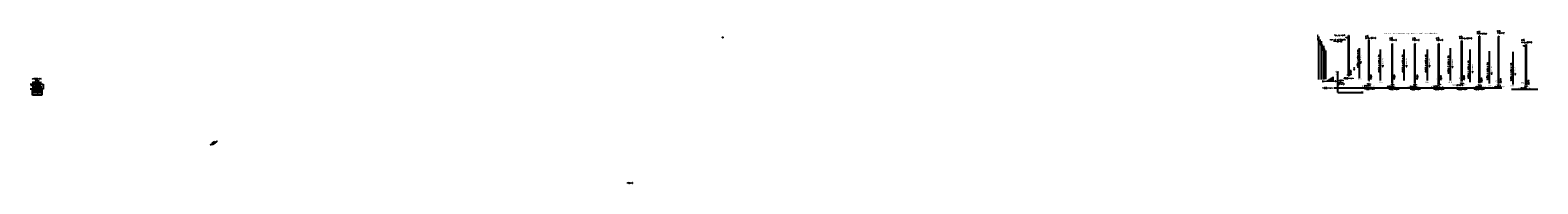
# Model space of a CAD drawing. Extents: x 6572638 to 13149531, y 5838629 to 11678088.
# Tile 37 of 37: x 13146376 to 13149531, y 11677767 to 11678088. Entities that reach past the tile are written whole.
import ezdxf

# ---------------------------------------------------------------- set-up
doc = ezdxf.new("R2010")
doc.units = 0
doc.header["$MEASUREMENT"] = 0
doc.linetypes.add('3_SUEP_A', pattern=[0])
doc.linetypes.add('DUL', pattern=[1, 0.5, -0.5])
doc.layers.get('0').update_dxf_attribs({"color": 250, "linetype": 'CONTINUOUS'})
for name, color, linetype in [('_KABLE_LINIA', 250, 'DUL'), ('_L_NAP', 7, 'CONTINUOUS'), ('_OPIS_KABLA', 250, 'CONTINUOUS'), ('_OPIS_LINII', 250, 'CONTINUOUS'), ('_SŁUPY', 7, 'CONTINUOUS'), ('LINIA', 7, 'CONTINUOUS'), ('OPIS_LNAP', 250, 'CONTINUOUS'), ('OTR_T_1', 7, 'CONTINUOUS'), ('SUEP_L_0', 1, '3_SUEP_A'), ('SUKR_T_0', 34, 'CONTINUOUS')]:
    doc.layers.add(name, color=color, linetype=linetype)
doc.styles.add('ANNOTATIVE', font='ARIAL.TTF')
doc.styles.add('ARIAL', font='ARIALI_0.TTF', dxfattribs={"width": 0.75})
doc.styles.add('SIMPLEBX', font='simplex.shx', dxfattribs={"width": 0.7})
doc.styles.get("Standard").update_dxf_attribs({"font": 'Simplex.SHX', "width": 0.75})

# ---------------------------------------------------------------- blocks, each defined once
blk = doc.blocks.new('2_OTRN')
at = {"linetype": 'CONTINUOUS'}
blk.add_circle((0, 0), 0.045, dxfattribs=at)

msp = doc.modelspace()

# ---------------------------------------------------------------- hatches: boundary and pattern name
h = msp.add_hatch(color=1)
h.dxf.hatch_style = 1
h.paths.add_polyline_path([(13146761.02051, 11677854.2061), (13146761.66033, 11677853.08526), (13146759.94072, 11677852.84668)])
at = {"layer": 'SUEP_L_0', "linetype": '3_SUEP_A'}
h = msp.add_hatch(color=4, dxfattribs=at)
edge = h.paths.add_edge_path()
edge.add_line((13147824.95287, 11678072.78595), (13147825.61689, 11678073.48289))
edge.add_arc((13147825.2691, 11678073.14946), 0.48181, -131.02071299, 43.79186537, ccw=False)

# ---------------------------------------------------------------- linework, layer by layer
at = {"color": 1, "linetype": 'BYBLOCK'}
for p, q in [((13149403.96923, 11678083.1753), (13149403.5789, 11678082.78496)), ((13149178.50891, 11678068.36218), (13149177.21614, 11678068.36218)), ((13149177.21614, 11678068.02283), (13149178.50891, 11678068.02283)), ((13149367.05176, 11678073.1174), (13149366.66142, 11678072.72707)), ((13149372.52941, 11678065.80631), (13149371.23665, 11678065.80631)), ((13149371.23665, 11678065.46695), (13149372.52941, 11678065.46695)), ((13149408.22361, 11678075.48588), (13149409.51638, 11678075.48588)), ((13149409.57013, 11678075.82523), (13149408.27737, 11678075.82523)), ((13149507.54343, 11678058.13886), (13149506.25067, 11678058.13886)), ((13149506.25067, 11678057.7995), (13149507.54343, 11678057.7995)), ((13149163.08129, 11678034.79033), (13149163.1474, 11678034.79033)), ((13149389.88812, 11677979.82163), (13149389.88812, 11678047.66622)), ((13149429.87216, 11677976.6569), (13149429.87216, 11678044.28346)), ((13149479.29878, 11677974.96896), (13149479.29878, 11678042.81356)), ((13146375.62369, 11677975.80859), (13146402.73275, 11677975.80859)), ((13146402.73275, 11677964.92666), (13146375.62369, 11677964.92666)), ((13146379.87809, 11677970.28617), (13146399.75869, 11677970.28617)), ((13146402.73275, 11677975.80859), (13146402.73275, 11677964.92666))]:
    msp.add_line(p, q, dxfattribs=at)
at = {"color": 7, "linetype": 'BYBLOCK'}
for p, q in [((13149134.93989, 11678077.25925), (13149136.23266, 11678077.25925)), ((13149226.61386, 11678060.47806), (13149226.19047, 11678060.05467)), ((13149226.61386, 11678060.47806), (13149227.03924, 11678060.05268)), ((13149227.03924, 11677977.14897), (13149227.03924, 11678060.05268)), ((13149274.21076, 11678060.47806), (13149273.78737, 11678060.05467)), ((13149274.21076, 11678060.47806), (13149274.63614, 11678060.05268)), ((13149274.63614, 11677977.14897), (13149274.63614, 11678060.05268)), ((13149323.98537, 11678060.47806), (13149323.56198, 11678060.05467)), ((13149323.98537, 11678060.47806), (13149324.41075, 11678060.05268)), ((13149324.41075, 11677977.14897), (13149324.41075, 11678060.05268)), ((13149449.49404, 11678075.54977), (13149449.07065, 11678075.12639)), ((13149449.49404, 11678075.54977), (13149449.91942, 11678075.12439)), ((13149449.91942, 11677977.14897), (13149449.91942, 11678075.12439))]:
    msp.add_line(p, q, dxfattribs=at)
at = {"color": 1}
for p, q in [((13149112.45557, 11678002.23676), (13149111.67811, 11677998.54768)), ((13149112.50713, 11677958.41266), (13149112.50713, 11678002.23139)), ((13149112.50713, 11677958.41266), (13149165.43887, 11677958.41266)), ((13149141.07402, 11677958.41266), (13149165.43887, 11677958.41266)), ((13149165.43887, 11677958.41266), (13149162.18091, 11677959.17847)), ((13146759.94072, 11677852.84668), (13146761.02051, 11677854.2061)), ((13146761.02051, 11677854.2061), (13146761.66033, 11677853.08526)), ((13146762.66106, 11677852.86421), (13146761.38972, 11677855.09499))]:
    msp.add_line(p, q, dxfattribs=at)
at = {"color": 1, "linetype": 'CONTINUOUS', "ltscale": 0.3}
for p, q in [((13146763.82454, 11677856.7203), (13146765.55027, 11677853.69222)), ((13146764.95741, 11677856.95922), (13146766.16389, 11677854.84224))]:
    msp.add_line(p, q, dxfattribs=at)
at = {"linetype": 'CONTINUOUS'}
for centre in [(13149146.59884, 11678005.83071), (13149146.9511, 11678009.34394)]:
    msp.add_circle(centre, 0.09, dxfattribs=at)
at = {"layer": '_KABLE_LINIA', "color": 1, "linetype": 'CONTINUOUS'}
for p, q in [((13149158.04731, 11677988.60513), (13149158.04731, 11678050.90513)), ((13149202.20781, 11677983.01328), (13149202.20781, 11678048.31328)), ((13149251.79428, 11677983.01328), (13149251.79428, 11678048.31328)), ((13149300.19356, 11677983.01328), (13149300.19356, 11678048.31328))]:
    msp.add_line(p, q, dxfattribs=at)
at = {"layer": '_L_NAP', "color": 5}
for p, q in [((13146380.28859, 11677952.61645), (13146380.28859, 11677963.37978)), ((13146380.28859, 11677963.37978), (13146399.85755, 11677963.37978)), ((13146380.28859, 11677958.17747), (13146399.85755, 11677958.17747)), ((13146399.85755, 11677963.37978), (13146399.85755, 11677952.61645)), ((13146399.85755, 11677952.61645), (13146380.28859, 11677952.61645))]:
    msp.add_line(p, q, dxfattribs=at)
at = {"layer": '_L_NAP', "color": 1, "linetype": 'BYBLOCK'}
for p, q in [((13146761.36109, 11677855.14541), (13146755.6154, 11677851.88798)), ((13146756.90738, 11677849.60907), (13146762.65308, 11677852.86651)), ((13146762.65308, 11677852.86651), (13146761.36109, 11677855.14541)), ((13146766.7102, 11677855.86759), (13146766.02856, 11677857.06991))]:
    msp.add_line(p, q, dxfattribs=at)
at = {"layer": '_OPIS_LINII', "color": 1, "linetype": 'BYBLOCK'}
for p, q in [((13149073.12023, 11677985.38297), (13149073.12023, 11678075.38297)), ((13149078.23967, 11677985.4443), (13149078.23967, 11678065.4443)), ((13149082.97623, 11677985.50123), (13149082.97623, 11678055.50123)), ((13149087.49999, 11677986.16), (13149087.49999, 11678046.16)), ((13149348.5284, 11677982.98604), (13149348.5284, 11678050.51577)), ((13149102.67232, 11677980.58552), (13149102.67232, 11677990.58552)), ((13149092.91824, 11677980.57164), (13149092.91824, 11677984.57164)), ((13149094.32194, 11677980.57164), (13149094.32194, 11677985.57164)), ((13149094.32194, 11677980.57164), (13149094.32194, 11677984.57164)), ((13149177.29267, 11677983.4576), (13149178.73456, 11677983.4576)), ((13146752.25959, 11677848.65798), (13146764.6709, 11677855.28125))]:
    msp.add_line(p, q, dxfattribs=at)
at = {"layer": '_SŁUPY', "color": 7, "linetype": 'BYBLOCK'}
for p, q in [((13149134.93989, 11677992.99339), (13149134.93989, 11678077.25925)), ((13149136.23266, 11677992.99339), (13149136.23266, 11678077.25925)), ((13149226.19047, 11677977.14897), (13149226.19047, 11678060.05467)), ((13149273.78737, 11677977.14897), (13149273.78737, 11678060.05467)), ((13149323.56198, 11677977.14897), (13149323.56198, 11678060.05467)), ((13149449.07065, 11677977.14897), (13149449.07065, 11678075.12639)), ((13149134.93989, 11677992.99339), (13149136.23266, 11677992.99339))]:
    msp.add_line(p, q, dxfattribs=at)
at = {"layer": '_SŁUPY', "color": 1, "linetype": 'BYBLOCK'}
for p, q in [((13149177.21614, 11677983.50208), (13149177.21614, 11678068.36218)), ((13149178.50891, 11677983.50208), (13149178.50891, 11678068.36218)), ((13149371.2904, 11677980.94621), (13149371.2904, 11678065.80631)), ((13149372.58317, 11677980.94621), (13149372.58317, 11678065.80631)), ((13149408.27737, 11677977.29802), (13149408.27737, 11678075.82523)), ((13149409.57013, 11677977.29802), (13149409.57013, 11678075.82523)), ((13149506.30442, 11677973.27876), (13149506.30442, 11678058.13886)), ((13149507.59719, 11677973.27876), (13149507.59719, 11678058.13886))]:
    msp.add_line(p, q, dxfattribs=at)
at = {"layer": 'LINIA', "color": 1, "linetype": 'BYBLOCK'}
for p, q in [((13149099.42377, 11677980.583), (13149099.4112, 11677988.58299)), ((13149101.03, 11677980.58552), (13149101.01586, 11677989.58551)), ((13149088.44032, 11677980.56575), (13149088.43875, 11677981.56575)), ((13149089.78061, 11677980.56883), (13149089.77747, 11677982.56883)), ((13149091.37026, 11677980.57164), (13149091.36555, 11677983.57163)), ((13149092.91824, 11677980.57164), (13149092.91352, 11677983.57163)), ((13149095.88161, 11677980.42131), (13149095.87219, 11677986.4213)), ((13149097.63771, 11677980.58019), (13149097.62672, 11677987.58019))]:
    msp.add_line(p, q, dxfattribs=at)
at = {"layer": 'OPIS_LNAP', "color": 7, "linetype": 'CONTINUOUS'}
for p, q in [((13149104.44091, 11677967.80064), (13149455.87802, 11677967.80064)), ((13149476.37877, 11677964.94287), (13149531.25677, 11677964.94287))]:
    msp.add_line(p, q, dxfattribs=at)
at = {"layer": 'SUEP_L_0', "color": 4, "linetype": '3_SUEP_A'}
for p, q in [((13147824.95287, 11678072.78595), (13147825.61689, 11678073.48289)), ((13147824.96987, 11678072.78515), (13147825.61588, 11678073.4826))]:
    msp.add_line(p, q, dxfattribs=at)
msp.add_circle((13147825.27197, 11678073.1466), 0.48181, dxfattribs=at)
msp.add_arc((13147825.2691, 11678073.14946), 0.48181, 228.97928701, 43.79186537, dxfattribs=at)

# ---------------------------------------------------------------- block references
at = {"layer": 'OTR_T_1', "rotation": 348.4505898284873}
msp.add_blockref('2_OTRN', (13147825.35993, 11678073.07054), dxfattribs=at)

# ---------------------------------------------------------------- texts
at = {"color": 1, "linetype": 'BYBLOCK', "style": 'SIMPLEBX'}
for s, p in [('proj.', (13149403.814, 11678084.32276)), ('hp1 wys. zawieszenia ', (13149096.45392, 11678067.61545)), ('linii gównej', (13149104.20766, 11678063.69739)), ('O4 E-10,5/10', (13149170.34035, 11678070.67659)), ('proj.', (13149170.34065, 11678074.87121)), ('proj.', (13149366.89652, 11678074.26487)), ('RNK3 E-10,5/10', (13149366.89622, 11678070.07025)), ('P3 E-12/4,2', (13149403.81369, 11678080.12814)), ('proj.', (13149496.77269, 11678067.09038))]:
    msp.add_text(s, height=2.2176, dxfattribs=at).set_placement(p)
at = {"color": 7, "linetype": 'BYBLOCK', "style": 'SIMPLEBX'}
for s, p in [('proj.', (13149446.16429, 11678085.91203)), ('P/ŻN-12', (13149446.50093, 11678081.44754)), ('istn. st. transf.', (13149105.70313, 11678076.52026)), ('proj.', (13149221.22374, 11678070.74144)), ('P/ŻN-10', (13149221.22344, 11678066.54682)), ('P/ŻN-10', (13149268.82034, 11678066.54682)), ('proj.', (13149268.89276, 11678070.74144)), ('proj.', (13149318.25831, 11678071.01131)), ('P/ŻN-10', (13149318.59495, 11678066.54682))]:
    msp.add_text(s, height=2.2176, dxfattribs=at).set_placement(p)
at = {"color": 1, "linetype": 'BYBLOCK', "style": 'SIMPLEBX'}
for s, p in [('K3 E-10,5/10', (13149496.99411, 11678061.72934)), ('proj. stan. 3', (13146377.61112, 11677971.94553)), ('P/ŻN-10', (13146382.76065, 11677966.91927))]:
    msp.add_text(s, height=2.2176, rotation=0.16970724, dxfattribs=at).set_placement(p)
at = {"color": 1, "linetype": 'BYBLOCK', "style": 'SIMPLEBX', "width": 0.9}
for s, height, p in [('projektowane', 2.4, (13146380.16013, 11677986.11563)), ('PRZELOTOWE', 2.4, (13146380.45649, 11677977.91293)), ('STAN. ', 2.4, (13146386.58289, 11677982.03509)), ('P/ŻN-10', 2.2, (13147624.63603, 11677767.98309))]:
    msp.add_text(s, height=height, dxfattribs=at).set_placement(p)
at = {"color": 1, "style": 'ARIAL'}
msp.add_text('1: 100', height=2.5, rotation=90, dxfattribs=at).set_placement((13149109.83909, 11677994.52222))
at = {"layer": '_L_NAP', "color": 7, "style": 'ARIAL', "width": 1.1}
for s, height, p in [('0', 3, (13149129.96767, 11677993.49687)), ('54m', 2.5, (13149154.24362, 11677985.78337)), ('50m', 2.5, (13149198.52649, 11677978.38962)), ('50m', 2.5, (13149295.7033, 11677978.38962)), ('47m', 2.5, (13149344.03946, 11677978.92027)), ('53m', 2.5, (13149352.32378, 11677972.41049)), ('4', 3, (13149403.6138, 11677979.36538)), ('54m', 2.5, (13149427.48278, 11677970.88162)), ('54m', 2.5, (13149474.26353, 11677970.88162))]:
    msp.add_text(s, height=height, dxfattribs=at).set_placement(p)
at = {"layer": '_L_NAP', "color": 1, "style": 'ARIAL', "width": 1.1}
for s, p in [('3', (13149365.94887, 11677986.12217)), ('1', (13149172.89315, 11677984.9425)), ('1', (13149221.94011, 11677984.9425)), ('1', (13149270.06997, 11677984.9425)), ('2', (13149318.25641, 11677984.72718)), ('5', (13149442.84879, 11677979.75241)), ('5/1', (13149496.53473, 11677976.75889))]:
    msp.add_text(s, height=3, dxfattribs=at).set_placement(p)
at = {"layer": '_L_NAP', "color": 5, "style": 'SIMPLEBX', "width": 0.9}
msp.add_text('931311-02', height=2.32, dxfattribs=at).set_placement((13146381.56105, 11677959.93974))
at = {"layer": '_L_NAP', "color": 5, "style": 'SIMPLEBX'}
msp.add_text('3', height=3.26815, dxfattribs=at).set_placement((13146388.9327, 11677954.20106))
at = {"layer": '_OPIS_KABLA', "color": 7, "style": 'ANNOTATIVE'}
msp.add_text('PROFIL LINII opracowano na podstawie obliczeń - patrz załacznik nr 1', height=2.6, dxfattribs=at).set_placement((13149210.69382, 11678080.14302))
at = {"layer": '_SŁUPY'}
for s, p in [('9m- 90mm', (13149071.61672, 11678067.58592)), ('8m- 80mm', (13149076.71658, 11678056.56947)), ('7,0m-70mm', (13149081.5743, 11678045.85593)), ('60m-60mm', (13149085.97277, 11678037.47249))]:
    msp.add_text(s, height=1.4, rotation=90, dxfattribs=at).set_placement(p)
at = {"layer": '_SŁUPY', "color": 1}
for s, p in [('h   ', (13149128.62344, 11678072.18671)), ('p1', (13149130.76619, 11678071.83355)), ('h   ', (13149499.90434, 11678054.8698)), ('p1', (13149502.04708, 11678054.51665))]:
    msp.add_text(s, height=2.4, dxfattribs=at).set_placement(p)
at = {"layer": '_SŁUPY'}
for s, p in [('0,1m', (13149080.22081, 11677980.47873)), ('1,0m', (13149104.32349, 11677980.78741)), ('terenu', (13149114.56271, 11677978.64607)), ('[mnpm]', (13149114.56271, 11677975.09)), ('rzędna', (13149115.16222, 11677982.83882)), ('gł. zakopania słupa', (13149162.98859, 11677971.25407)), ('2,0m', (13149174.42314, 11677974.98134)), ('gł. zakopania słupa', (13149210.92978, 11677970.178)), ('1,7m', (13149223.46029, 11677973.7398)), ('gł. zakopania słupa', (13149258.42442, 11677969.80635)), ('1,7m', (13149270.95493, 11677973.36815)), ('gł. zakopania słupa', (13149308.27442, 11677970.54966)), ('1,7m', (13149320.80493, 11677974.11146)), ('gł. zakopania słupa', (13149356.66221, 11677972.88765)), ('2,0m', (13149368.84334, 11677976.35948)), ('gł. zakopania słupa', (13149395.85101, 11677969.2828)), ('2,1m', (13149406.44936, 11677972.76552)), ('gł. zakopania słupa', (13149436.1354, 11677969.36707)), ('1,8m', (13149445.99806, 11677972.81063)), ('gł. zakopania słupa', (13149490.40474, 11677966.86155)), ('2,0m', (13149502.97309, 11677970.41122))]:
    msp.add_text(s, height=2, dxfattribs=at).set_placement(p)
at = {"layer": 'SUKR_T_0', "color": 1}
for s, p in [('6,23m > 4,5m + 1m', (13149155.82204, 11678010.68926)), ('6,53m > 4,5m + 1m', (13149199.908, 11678000.69675)), ('6,53m > 4,5m + 1m', (13149249.49447, 11678000.69675)), ('6,53m > 4,5m + 1m', (13149297.89376, 11678000.69675)), ('6,36m > 4,5m + 1m', (13149345.32428, 11677998.33021)), ('6,31m > 4,5m + 1m', (13149387.2322, 11677987.844)), ('5,77m > 4,5m + 1m', (13149427.21624, 11677984.67927)), ('5,68m > 4,5m + 1m', (13149476.64287, 11677982.99133))]:
    msp.add_text(s, height=2.5, rotation=90, dxfattribs=at).set_placement(p)
at = {"layer": 'SUKR_T_0', "color": 7}
for s, p in [('oś przęsła', (13149161.322, 11678019.26174)), ('oś przęsła', (13149207.51177, 11678011.49958)), ('oś przęsła', (13149257.09824, 11678011.49958)), ('oś przęsła', (13149305.49752, 11678011.49958)), ('oś przęsła', (13149353.55079, 11678009.75178)), ('oś przęsła', (13149395.42354, 11677999.25435)), ('80,80', (13149140.77564, 11677994.63875)), ('79,80', (13149182.89941, 11677985.16403)), ('79,80', (13149231.94637, 11677985.16403)), ('79,80', (13149280.07623, 11677985.16403)), ('79,40', (13149329.41987, 11677983.59828)), ('79,50', (13149377.54435, 11677984.04566)), ('oś przęsła', (13149435.40759, 11677996.08962)), ('oś przęsła', (13149484.83421, 11677994.40169)), ('79,20', (13149414.37856, 11677978.64413)), ('79,10', (13149454.71676, 11677977.50279)), ('78,70', (13149512.76572, 11677974.2336))]:
    msp.add_text(s, height=2.5, rotation=90, dxfattribs=at).set_placement(p)
for s, p in [('80,00 mnpm', (13149125.80741, 11677986.69868)), ('116,00 mnpm', (13149079.98834, 11677966.31855)), ('116,00 mnpm', (13149168.19997, 11677964.216)), ('115,70 mnpm', (13149218.71206, 11677963.84115)), ('116,00 mnpm', (13149263.56553, 11677963.69168)), ('116,70 mnpm', (13149313.05498, 11677963.5835)), ('116,40 mnpm', (13149361.34806, 11677963.5835)), ('116,70 mnpm', (13149397.38056, 11677963.5835))]:
    msp.add_text(s, height=2.2, dxfattribs=at).set_placement(p)

doc.saveas('drawing.dxf')
